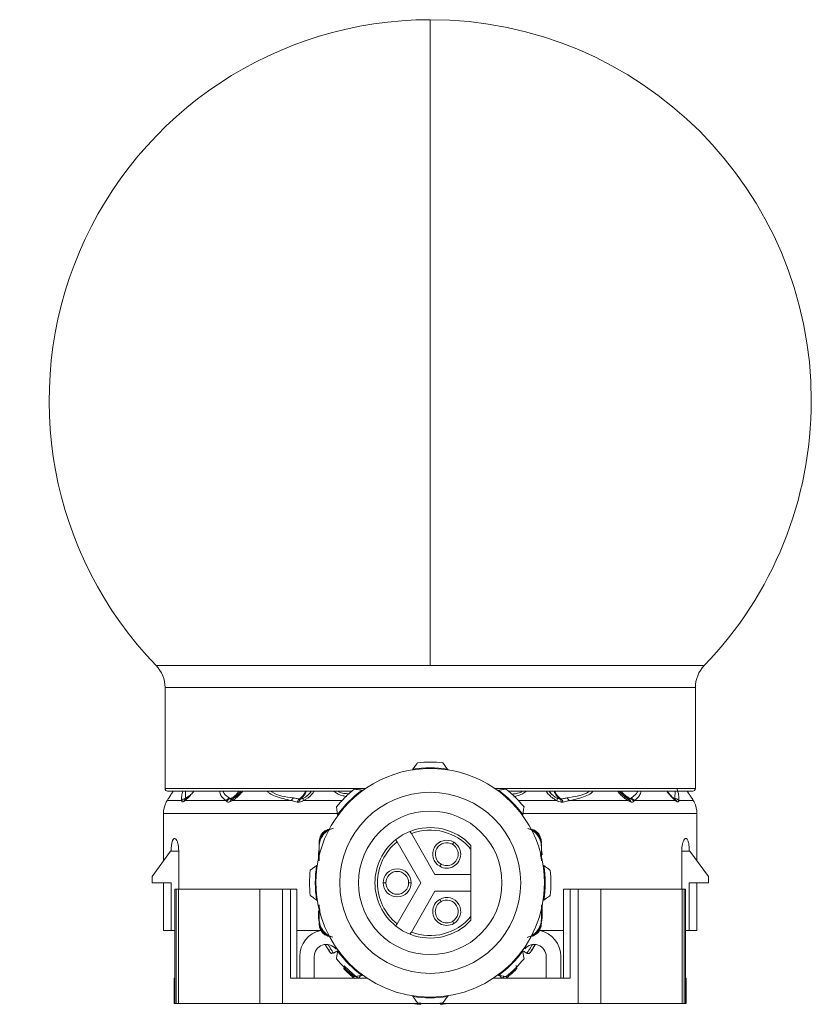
# Model space of a CAD drawing. Header units: millimetres. Extents: x -458 to 1924, y -69 to 431.
# Tile 37 of 49: x 795 to 858, y 153 to 230. Entities that reach past the tile are written whole.
import ezdxf

# ---------------------------------------------------------------- set-up
doc = ezdxf.new("R2010")
doc.units = ezdxf.units.MM

# ---------------------------------------------------------------- blocks, each defined once
blk = doc.blocks.new('Drawing View5')
at = {"color": 7, "linetype": 'Continuous', "lineweight": 18}
for p, q in [((-21.577, 50.843), (-21.577, 0)), ((-21.577, 0), (-43.154, 0)), ((0, 0), (-21.577, 0)), ((-0.702, -1.737), (-42.452, -1.737)), ((-42.452, -1.737), (-42.452, -9.687)), ((-0.702, -1.737), (-0.702, -9.687)), ((-22.935, -8.155), (-22.977, -8.213)), ((-20.177, -8.213), (-20.219, -8.155)), ((-26.676, -9.687), (-42.452, -9.687)), ((-42.252, -9.887), (-27.756, -9.887)), ((-40.847, -9.887), (-40.83, -10.449)), ((-26.873, -9.827), (-26.943, -9.816)), ((-0.702, -9.687), (-16.478, -9.687)), ((-16.211, -9.816), (-16.28, -9.827)), ((-15.398, -9.887), (-0.902, -9.887)), ((-2.302, -9.887), (-2.324, -10.449)), ((-42.361, -10.753), (-42.354, -10.741)), ((-42.353, -10.739), (-42.357, -10.746)), ((-41.139, -10.628), (-42.287, -10.628)), ((-37.657, -10.628), (-40.889, -10.628)), ((-40.799, -10.493), (-40.858, -10.531)), ((-40.83, -10.449), (-40.49, -10.241)), ((-40.692, -10.437), (-40.611, -10.375)), ((-32.514, -10.628), (-37.161, -10.628)), ((-37.104, -10.468), (-37.114, -10.464)), ((-37.06, -10.437), (-36.918, -10.348)), ((-28.528, -10.628), (-31.554, -10.628)), ((-14.625, -10.628), (-11.6, -10.628)), ((-10.64, -10.628), (-5.992, -10.628)), ((-6.093, -10.437), (-6.231, -10.351)), ((-6.04, -10.464), (-6.05, -10.468)), ((-5.497, -10.628), (-2.265, -10.628)), ((-2.295, -10.531), (-2.355, -10.493)), ((-2.348, -10.496), (-2.355, -10.493)), ((-2.316, -10.518), (-2.345, -10.494)), ((-42.577, -11.657), (-42.577, -15.367)), ((-28.936, -11.657), (-42.577, -11.657)), ((-28.864, -11.737), (-28.853, -11.806)), ((-14.3, -11.806), (-14.29, -11.737)), ((-0.577, -11.657), (-14.229, -11.657)), ((-0.577, -15.367), (-0.577, -11.657)), ((-30.327, -13.889), (-30.327, -13.963)), ((-24.189, -13.878), (-22.327, -17.103)), ((-21.202, -16.453), (-23.063, -13.228)), ((-19.727, -13.899), (-19.827, -14.072)), ((-12.827, -13.888), (-12.827, -13.962)), ((-42.023, -14.603), (-43.473, -16.603)), ((-41.973, -14.603), (-42.023, -14.603)), ((-41.376, -14.603), (-41.973, -14.603)), ((-41.376, -17.603), (-41.376, -14.603)), ((-30.327, -14.073), (-30.327, -14.147)), ((-30.327, -15.352), (-30.327, -14.147)), ((-30.327, -14.258), (-30.327, -15.382)), ((-18.377, -16.453), (-18.377, -14.461)), ((-12.827, -14.073), (-12.827, -14.147)), ((-12.827, -14.147), (-12.827, -14.258)), ((-12.827, -14.258), (-12.827, -15.381)), ((-12.827, -14.607), (-12.827, -14.532)), ((-1.778, -17.603), (-1.778, -14.603)), ((-1.778, -14.603), (-1.181, -14.603)), ((-1.131, -14.603), (-1.181, -14.603)), ((0.319, -16.603), (-1.131, -14.603)), ((-30.377, -14.853), (-30.377, -15.216)), ((-30.327, -14.853), (-30.377, -14.853)), ((-12.827, -14.853), (-12.777, -14.853)), ((-12.777, -14.888), (-12.777, -14.853)), ((-30.467, -15.703), (-30.524, -15.745)), ((-20.827, -15.804), (-20.727, -15.631)), ((-12.629, -15.745), (-12.686, -15.703)), ((-43.473, -17.103), (-43.473, -16.603)), ((-18.377, -16.453), (-21.202, -16.453)), ((-18.377, -16.453), (-18.377, -17.753)), ((0.319, -17.103), (0.319, -16.603)), ((-41.973, -17.103), (-43.473, -17.103)), ((-42.577, -17.103), (-42.577, -20.853)), ((-41.973, -17.103), (-41.973, -20.853)), ((-41.677, -17.603), (-41.677, -24.603)), ((-41.677, -17.603), (-41.571, -17.603)), ((-41.571, -17.603), (-41.571, -26.603)), ((-41.571, -17.603), (-41.403, -17.603)), ((-41.403, -17.603), (-41.403, -26.603)), ((-41.403, -17.603), (-34.994, -17.603)), ((-34.994, -17.603), (-34.994, -26.603)), ((-34.994, -17.603), (-33.211, -17.603)), ((-33.211, -17.603), (-33.211, -26.603)), ((-33.211, -17.603), (-32.581, -17.603)), ((-32.581, -17.603), (-32.581, -24.603)), ((-32.076, -17.603), (-32.076, -24.603)), ((-25.277, -17.103), (-25.077, -17.103)), ((-22.327, -17.103), (-24.189, -20.328)), ((-23.077, -17.103), (-23.277, -17.103)), ((-23.063, -20.978), (-21.202, -17.753)), ((-21.202, -17.753), (-18.377, -17.753)), ((-18.377, -19.745), (-18.377, -17.753)), ((-11.078, -17.603), (-11.078, -24.603)), ((-10.572, -17.603), (-10.572, -24.603)), ((-9.942, -17.603), (-10.572, -17.603)), ((-9.942, -17.603), (-9.942, -26.603)), ((-8.159, -17.603), (-9.942, -17.603)), ((-8.159, -17.603), (-8.159, -26.603)), ((-1.751, -17.603), (-8.159, -17.603)), ((-1.751, -17.603), (-1.751, -26.603)), ((-1.583, -17.603), (-1.751, -17.603)), ((-1.583, -17.603), (-1.583, -26.603)), ((-1.476, -17.603), (-1.583, -17.603)), ((-1.476, -17.603), (-1.476, -24.603)), ((0.319, -17.103), (-1.181, -17.103)), ((-1.181, -17.103), (-1.181, -20.853)), ((-0.577, -20.853), (-0.577, -17.103)), ((-30.524, -18.461), (-30.467, -18.503)), ((-20.827, -18.402), (-20.727, -18.575)), ((-12.686, -18.503), (-12.629, -18.461)), ((-30.377, -19.318), (-30.377, -19.853)), ((-30.327, -19.948), (-30.327, -18.825)), ((-12.827, -19.948), (-12.827, -18.824)), ((-12.827, -18.854), (-12.827, -20.059)), ((-12.777, -19.853), (-12.777, -18.955)), ((-30.327, -19.853), (-30.377, -19.853)), ((-30.327, -20.059), (-30.327, -19.948)), ((-30.327, -20.133), (-30.327, -20.059)), ((-19.727, -20.307), (-19.827, -20.134)), ((-12.827, -19.853), (-12.777, -19.853)), ((-12.827, -20.133), (-12.827, -20.059)), ((-42.577, -20.853), (-41.973, -20.853)), ((-41.677, -20.853), (-41.973, -20.853)), ((-32.077, -20.853), (-30.164, -20.853)), ((-30.327, -20.318), (-30.327, -20.244)), ((-12.951, -20.853), (-11.077, -20.853)), ((-12.827, -20.317), (-12.827, -20.243)), ((-1.476, -20.853), (-1.181, -20.853)), ((-1.181, -20.853), (-0.577, -20.853)), ((-28.923, -22.303), (-29.018, -22.303)), ((-28.853, -22.4), (-28.864, -22.469)), ((-14.29, -22.469), (-14.3, -22.4)), ((-31.855, -24.603), (-31.855, -22.903)), ((-30.705, -22.903), (-30.705, -24.603)), ((-28.918, -22.481), (-29.186, -22.646)), ((-13.968, -22.646), (-14.236, -22.481)), ((-12.449, -22.903), (-12.449, -24.603)), ((-11.299, -24.603), (-11.299, -22.903)), ((-41.734, -24.603), (-41.734, -26.603)), ((-41.734, -24.603), (-41.677, -24.603)), ((-41.677, -24.603), (-41.677, -26.603)), ((-32.568, -24.603), (-32.581, -24.603)), ((-26.552, -24.603), (-32.568, -24.603)), ((-27.288, -24.601), (-27.27, -24.583)), ((-27.036, -24.405), (-27.211, -24.603)), ((-26.943, -24.39), (-26.873, -24.379)), ((-10.586, -24.603), (-16.602, -24.603)), ((-16.28, -24.379), (-16.211, -24.39)), ((-15.941, -24.603), (-16.116, -24.405)), ((-10.586, -24.603), (-10.572, -24.603)), ((-1.476, -24.603), (-1.476, -26.603)), ((-1.42, -24.603), (-1.476, -24.603)), ((-1.42, -24.603), (-1.42, -26.603)), ((-22.977, -25.993), (-22.935, -26.05)), ((-20.219, -26.05), (-20.177, -25.993)), ((-41.734, -26.603), (-41.677, -26.603)), ((-41.677, -26.603), (-41.571, -26.603)), ((-41.571, -26.603), (-41.403, -26.603)), ((-41.403, -26.603), (-34.994, -26.603)), ((-34.994, -26.603), (-33.211, -26.603)), ((-9.942, -26.603), (-33.211, -26.603)), ((-8.159, -26.603), (-9.942, -26.603)), ((-1.751, -26.603), (-8.159, -26.603)), ((-1.583, -26.603), (-1.751, -26.603)), ((-1.476, -26.603), (-1.583, -26.603)), ((-1.42, -26.603), (-1.476, -26.603))]:
    blk.add_line(p, q, dxfattribs=at)
at = {"color": 7, "linetype": 'Continuous', "lineweight": 18, "flags": 128}
for points in [[(-2.015, -10.628), (-1.763, -10.628), (-1.541, -10.628), (-1.35, -10.628), (-1.19, -10.628), (-1.061, -10.628), (-0.965, -10.628), (-0.9, -10.628), (-0.867, -10.628)], [(-30.327, -14.469), (-30.348, -14.56), (-30.377, -14.853)], [(-12.777, -14.853), (-12.806, -14.56), (-12.827, -14.469)], [(-30.377, -19.853), (-30.358, -20.048), (-30.327, -20.165)], [(-12.83, -20.174), (-12.796, -20.048), (-12.777, -19.853)]]:
    blk.add_lwpolyline(points, dxfattribs=at)
at = {"color": 7, "linetype": 'Continuous', "lineweight": 18}
blk.add_circle((-21.577, -17.103), 7.125, dxfattribs=at)
for centre, radius, start, end in [((-21.577, 20.843), 30, 90, 224.00899), ((-21.577, 20.843), 30, 0, 90), ((-21.577, 20.843), 30, 315.99101, 0), ((-44.952, -1.737), 2.5, 0, 44.00899), ((1.798, -1.737), 2.5, 135.99101, 180), ((-21.577, -17.103), 9.5, 84.00163, 95.99837), ((-21.577, -17.103), 9, 359.99908, 179.99908), ((-21.577, -17.103), 9.05, 81.36771, 98.63229), ((-42.252, -9.687), 0.2, 180, 270), ((-21.577, -17.103), 9.5, 129.00163, 140.99837), ((-21.577, -17.103), 9.05, 126.36771, 143.63229), ((-21.577, -17.103), 9.05, 36.36771, 53.63229), ((-21.577, -17.103), 9.5, 39.00163, 50.99837), ((-0.902, -9.687), 0.2, 270, 0), ((-40.577, -11.657), 2, 153.11761, 180), ((-40.637, -10.828), 0.371, 109.38522, 160.19937), ((-40.616, -10.713), 0.286, 105.29566, 162.67748), ((-37.213, -10.972), 0.562, 106.37554, 142.19984), ((-37.15, -11.011), 0.56, 106.67749, 144.53805), ((-37.025, -10.777), 0.33, 119.6068, 170.72319), ((-36.959, -10.613), 0.203, 119.953, 184.25415), ((-32.083, -10.824), 0.473, 121.54197, 155.56867), ((-31.592, -10.898), 0.476, 123.31202, 160.83896), ((-31.503, -10.779), 0.392, 135.19565, 175.41118), ((-31.282, -10.521), 0.292, 163.27712, 201.42783), ((-11.871, -10.521), 0.292, 338.57215, 16.72285), ((-11.651, -10.779), 0.392, 4.58883, 44.80432), ((-11.562, -10.898), 0.476, 19.16135, 56.68761), ((-11.071, -10.824), 0.473, 24.43133, 58.45803), ((-6.195, -10.613), 0.203, 355.74596, 60.04702), ((-6.129, -10.777), 0.33, 9.27678, 60.39319), ((-6.003, -11.011), 0.56, 35.46205, 73.32259), ((-5.941, -10.972), 0.562, 37.80016, 73.62446), ((-2.548, -10.719), 0.298, 17.89121, 49.37112), ((-2.519, -10.83), 0.374, 19.90082, 61.93065), ((-2.577, -11.657), 2, 0, 26.88983), ((-21.577, -17.103), 5.65, 0, 180), ((-21.577, -17.103), 4.35, 111.40638, 128.59362), ((-21.577, -17.103), 4.35, 42.63934, 111.40638), ((-21.577, -17.103), 4.15, 39.54864, 110.98886), ((-21.577, -17.103), 4.35, 128.59362, 231.40638), ((-21.577, -17.103), 4.15, 129.01114, 230.98886), ((-20.277, -14.851), 1.1, 60, 240), ((-20.277, -14.851), 0.9, 60, 240), ((-20.277, -14.851), 1.1, 240, 60), ((-20.277, -14.851), 0.9, 240, 60), ((-21.577, -17.103), 9.5, 174.00163, 185.99837), ((-21.577, -17.103), 9.05, 171.36771, 188.63229), ((-24.177, -17.103), 1.1, 0, 180), ((-24.177, -17.103), 0.9, 0, 180), ((-21.577, -17.103), 9.05, 351.36771, 8.63229), ((-21.577, -17.103), 9.5, 354.00163, 5.99837), ((-21.577, -17.103), 9, 179.99908, 359.99908), ((-21.577, -17.103), 5.65, 180, 0), ((-24.177, -17.103), 1.1, 180, 0), ((-24.177, -17.103), 0.9, 180, 0), ((-20.277, -19.355), 1.1, 120, 300), ((-20.277, -19.355), 0.9, 120, 300), ((-20.277, -19.355), 1.1, 300, 120), ((-20.277, -19.355), 0.9, 300, 120), ((-21.577, -17.103), 4.35, 248.59362, 317.36066), ((-21.577, -17.103), 4.15, 249.01114, 320.45136), ((-29.755, -22.903), 2.1, 102.52791, 180), ((-21.577, -17.103), 4.35, 231.40638, 248.59362), ((-13.399, -22.903), 2.1, 0, 77.47209), ((-29.755, -22.903), 0.95, 39.16671, 180), ((-21.577, -17.103), 9.05, 216.36771, 233.63229), ((-21.577, -17.103), 9.05, 306.36771, 323.63229), ((-13.399, -22.903), 0.95, 0, 140.83329), ((-21.577, -17.103), 9.5, 219.00163, 230.99837), ((-21.577, -17.103), 9.5, 309.00163, 320.99837), ((-21.577, -17.103), 9.05, 261.36771, 278.63229), ((-21.577, -17.103), 9.5, 264.00163, 275.99837)]:
    blk.add_arc(centre, radius, start, end, dxfattribs=at)
for points, knots in [([(-22.935, -8.155), (-22.868, -8.063), (-22.745, -7.895), (-22.624, -7.73), (-22.57, -7.655)], [0, 0, 0, 0, 0.550612, 1, 1, 1, 1]), ([(-20.584, -7.655), (-20.515, -7.749), (-20.394, -7.915), (-20.271, -8.083), (-20.219, -8.155)], [0, 0, 0, 0, 0.569214, 1, 1, 1, 1]), ([(-42.287, -10.628), (-42.249, -10.569), (-42.168, -10.444), (-42, -10.183), (-41.872, -9.979), (-41.814, -9.887)], [0, 0, 0, 0, 0.327806, 0.696077, 1, 1, 1, 1]), ([(-41.053, -9.887), (-41.087, -10.013), (-41.164, -10.307), (-41.148, -10.511), (-41.139, -10.628)], [0, 0, 0, 0, 0.428836, 1, 1, 1, 1]), ([(-40.889, -10.628), (-40.817, -10.569), (-40.664, -10.444), (-40.423, -10.184), (-40.268, -9.979), (-40.198, -9.886)], [0, 0, 0, 0, 0.326901, 0.694117, 1, 1, 1, 1]), ([(-38.178, -9.887), (-38.142, -10.003), (-38.045, -10.317), (-37.807, -10.508), (-37.657, -10.628)], [0, 0, 0, 0, 0.371826, 1, 1, 1, 1]), ([(-37.912, -9.887), (-37.879, -9.946), (-37.752, -10.179), (-37.534, -10.325), (-37.372, -10.433)], [0, 0, 0, 0, 0.25535, 1, 1, 1, 1]), ([(-37.311, -10.474), (-37.236, -10.435), (-37.053, -10.339), (-36.821, -10.139), (-36.683, -9.959), (-36.628, -9.887)], [0, 0, 0, 0, 0.292039, 0.713628, 1, 1, 1, 1]), ([(-37.188, -10.49), (-37.116, -10.453), (-36.94, -10.36), (-36.71, -10.149), (-36.554, -9.979), (-36.502, -9.89), (-36.5, -9.887)], [0, 0, 0, 0, 0.28583, 0.698372, 0.989823, 1, 1, 1, 1]), ([(-37.161, -10.628), (-37.064, -10.569), (-36.858, -10.444), (-36.572, -10.184), (-36.411, -9.98), (-36.337, -9.887)], [0, 0, 0, 0, 0.32691, 0.694118, 1, 1, 1, 1]), ([(-36.464, -9.887), (-36.542, -9.984), (-36.678, -10.152), (-36.908, -10.35), (-37.051, -10.438), (-37.122, -10.482)], [0, 0, 0, 0, 0.406997, 0.706603, 1, 1, 1, 1]), ([(-34.405, -9.887), (-34.349, -9.944), (-34.181, -10.116), (-33.575, -10.388), (-32.952, -10.529), (-32.514, -10.628)], [0, 0, 0, 0, 0.128653, 0.385736, 1, 1, 1, 1]), ([(-34.093, -9.887), (-34.074, -9.903), (-33.651, -10.263), (-32.975, -10.343), (-32.33, -10.42)], [0, 0, 0, 0, 0.044443, 1, 1, 1, 1]), ([(-31.853, -10.501), (-31.734, -10.4), (-31.559, -10.253), (-31.436, -9.975), (-31.397, -9.887)], [0, 0, 0, 0, 0.681942, 1, 1, 1, 1]), ([(-31.781, -10.503), (-31.728, -10.459), (-31.604, -10.355), (-31.446, -10.149), (-31.362, -9.957), (-31.332, -9.887)], [0, 0, 0, 0, 0.31705, 0.750332, 1, 1, 1, 1]), ([(-31.554, -10.628), (-31.303, -10.485), (-30.958, -10.289), (-30.775, -9.972), (-30.725, -9.887)], [0, 0, 0, 0, 0.73013, 1, 1, 1, 1]), ([(-31.271, -10.227), (-31.219, -10.194), (-31.089, -10.112), (-31.005, -9.972), (-30.954, -9.887)], [0, 0, 0, 0, 0.398205, 1, 1, 1, 1]), ([(-31.181, -10.174), (-31.174, -10.168), (-31.074, -10.087), (-31.004, -9.983), (-30.938, -9.887)], [0, 0, 0, 0, 0.073258, 1, 1, 1, 1]), ([(-28.153, -10.318), (-28.252, -10.296), (-28.613, -10.215), (-28.975, -10.081), (-29.147, -9.897), (-29.156, -9.887)], [0, 0, 0, 0, 0.262013, 0.958576, 1, 1, 1, 1]), ([(-27.934, -10.099), (-28.238, -10.081), (-28.584, -10.06), (-28.835, -9.906), (-28.866, -9.887)], [0, 0, 0, 0, 0.87742, 1, 1, 1, 1]), ([(-27.556, -9.72), (-27.44, -9.738), (-27.237, -9.77), (-27.032, -9.802), (-26.943, -9.816)], [0, 0, 0, 0, 0.5692143, 1, 1, 1, 1]), ([(-16.211, -9.816), (-16.098, -9.798), (-15.892, -9.766), (-15.689, -9.734), (-15.598, -9.72)], [0, 0, 0, 0, 0.550612, 1, 1, 1, 1]), ([(-14.291, -9.887), (-14.382, -9.934), (-14.647, -10.069), (-14.979, -10.101), (-15.196, -10.122)], [0, 0, 0, 0, 0.346018, 1, 1, 1, 1]), ([(-13.991, -9.887), (-14.094, -9.959), (-14.361, -10.145), (-14.719, -10.269), (-14.964, -10.32), (-14.993, -10.326)], [0, 0, 0, 0, 0.359019, 0.925798, 1, 1, 1, 1]), ([(-11.6, -10.628), (-11.704, -10.573), (-11.928, -10.455), (-12.227, -10.198), (-12.385, -9.989), (-12.462, -9.887)], [0, 0, 0, 0, 0.306278, 0.66202, 1, 1, 1, 1]), ([(-11.976, -10.171), (-11.982, -10.166), (-12.081, -10.086), (-12.15, -9.983), (-12.216, -9.887)], [0, 0, 0, 0, 0.0600604, 1, 1, 1, 1]), ([(-12.199, -9.887), (-12.149, -9.971), (-12.065, -10.112), (-11.935, -10.193), (-11.883, -10.226)], [0, 0, 0, 0, 0.596836, 1, 1, 1, 1]), ([(-11.826, -9.887), (-11.812, -9.921), (-11.759, -10.052), (-11.61, -10.286), (-11.464, -10.42), (-11.373, -10.503)], [0, 0, 0, 0, 0.115872, 0.449722, 1, 1, 1, 1]), ([(-11.763, -9.887), (-11.75, -9.92), (-11.698, -10.05), (-11.548, -10.283), (-11.396, -10.417), (-11.301, -10.501)], [0, 0, 0, 0, 0.113271, 0.448095, 1, 1, 1, 1]), ([(-9.048, -9.887), (-9.069, -9.901), (-9.528, -10.227), (-10.191, -10.326), (-10.824, -10.42)], [0, 0, 0, 0, 0.044719, 1, 1, 1, 1]), ([(-8.773, -9.887), (-8.787, -9.915), (-8.875, -10.092), (-9.265, -10.234), (-9.852, -10.466), (-10.351, -10.568), (-10.64, -10.628)], [0, 0, 0, 0, 0.048891, 0.310078, 0.599133, 1, 1, 1, 1]), ([(-5.992, -10.628), (-6.083, -10.574), (-6.278, -10.457), (-6.565, -10.2), (-6.736, -9.991), (-6.82, -9.887)], [0, 0, 0, 0, 0.3037642, 0.6547645, 1, 1, 1, 1]), ([(-6.032, -10.481), (-6.103, -10.438), (-6.246, -10.349), (-6.476, -10.152), (-6.612, -9.984), (-6.69, -9.887)], [0, 0, 0, 0, 0.2932502, 0.5928418, 1, 1, 1, 1]), ([(-6.646, -9.887), (-6.631, -9.913), (-6.556, -10.037), (-6.333, -10.269), (-6.108, -10.405), (-5.966, -10.49)], [0, 0, 0, 0, 0.0905255, 0.4283247, 1, 1, 1, 1]), ([(-6.52, -9.887), (-6.508, -9.907), (-6.438, -10.023), (-6.22, -10.248), (-5.989, -10.387), (-5.843, -10.474)], [0, 0, 0, 0, 0.071997, 0.416313, 1, 1, 1, 1]), ([(-5.242, -9.887), (-5.274, -9.946), (-5.402, -10.179), (-5.62, -10.325), (-5.782, -10.433)], [0, 0, 0, 0, 0.255256, 1, 1, 1, 1]), ([(-4.975, -9.887), (-5.012, -10.003), (-5.109, -10.317), (-5.347, -10.508), (-5.497, -10.628)], [0, 0, 0, 0, 0.37174, 1, 1, 1, 1]), ([(-2.265, -10.628), (-2.37, -10.54), (-2.584, -10.361), (-2.809, -10.074), (-2.924, -9.927)], [0, 0, 0, 0, 0.488884, 1, 1, 1, 1]), ([(-2.336, -10.509), (-2.392, -10.463), (-2.505, -10.371), (-2.708, -10.164), (-2.842, -9.988), (-2.919, -9.887)], [0, 0, 0, 0, 0.295082, 0.593464, 1, 1, 1, 1]), ([(-2.176, -9.647), (-2.155, -9.7), (-2.052, -9.959), (-2.002, -10.283), (-2.011, -10.518), (-2.015, -10.628)], [0, 0, 0, 0, 0.1189249, 0.5863086, 1, 1, 1, 1]), ([(-1.34, -9.887), (-1.323, -9.914), (-1.25, -10.032), (-1.119, -10.236), (-0.968, -10.471), (-0.897, -10.58), (-0.867, -10.628)], [0, 0, 0, 0, 0.0875512, 0.3746179, 0.7284589, 1, 1, 1, 1]), ([(-42.354, -10.741), (-42.354, -10.74), (-42.351, -10.735), (-42.332, -10.7), (-42.303, -10.654), (-42.287, -10.628)], [0, 0, 0, 0, 0.096514, 0.484946, 1, 1, 1, 1]), ([(-40.83, -10.449), (-40.898, -10.469), (-41.019, -10.504), (-41.102, -10.59), (-41.139, -10.628)], [0, 0, 0, 0, 0.559282, 1, 1, 1, 1]), ([(-41.139, -10.628), (-41.138, -10.655), (-41.137, -10.708), (-41.102, -10.742), (-41.052, -10.741), (-41.008, -10.716), (-40.986, -10.703)], [0, 0, 0, 0, 0.273593, 0.542673, 0.764584, 1, 1, 1, 1]), ([(-40.986, -10.703), (-40.969, -10.691), (-40.938, -10.669), (-40.904, -10.64), (-40.889, -10.628)], [0, 0, 0, 0, 0.55931, 1, 1, 1, 1]), ([(-40.83, -10.449), (-40.833, -10.46), (-40.838, -10.481), (-40.825, -10.496), (-40.8, -10.497), (-40.774, -10.485), (-40.76, -10.479)], [0, 0, 0, 0, 0.255568, 0.50322, 0.749583, 1, 1, 1, 1]), ([(-40.76, -10.479), (-40.748, -10.472), (-40.726, -10.46), (-40.702, -10.444), (-40.692, -10.437)], [0, 0, 0, 0, 0.555849, 1, 1, 1, 1]), ([(-37.657, -10.628), (-37.648, -10.639), (-37.632, -10.658), (-37.614, -10.678), (-37.607, -10.686)], [0, 0, 0, 0, 0.558376, 1, 1, 1, 1]), ([(-37.607, -10.686), (-37.575, -10.71), (-37.526, -10.746), (-37.431, -10.748), (-37.377, -10.732), (-37.35, -10.724)], [0, 0, 0, 0, 0.4830665, 0.7400479, 1, 1, 1, 1]), ([(-37.372, -10.433), (-37.361, -10.441), (-37.341, -10.455), (-37.32, -10.468), (-37.311, -10.474)], [0, 0, 0, 0, 0.557314, 1, 1, 1, 1]), ([(-37.35, -10.724), (-37.316, -10.71), (-37.254, -10.685), (-37.19, -10.645), (-37.161, -10.628)], [0, 0, 0, 0, 0.554606, 1, 1, 1, 1]), ([(-37.311, -10.474), (-37.305, -10.48), (-37.293, -10.492), (-37.264, -10.5), (-37.229, -10.501), (-37.201, -10.494), (-37.188, -10.49)], [0, 0, 0, 0, 0.252688, 0.501352, 0.749494, 1, 1, 1, 1]), ([(-37.188, -10.49), (-37.165, -10.483), (-37.123, -10.469), (-37.08, -10.447), (-37.06, -10.437)], [0, 0, 0, 0, 0.549544, 1, 1, 1, 1]), ([(-32.514, -10.628), (-32.428, -10.65), (-32.273, -10.69), (-32.112, -10.726), (-32.041, -10.742)], [0, 0, 0, 0, 0.555292, 1, 1, 1, 1]), ([(-32.33, -10.42), (-32.243, -10.436), (-32.086, -10.464), (-31.925, -10.489), (-31.853, -10.501)], [0, 0, 0, 0, 0.554562, 1, 1, 1, 1]), ([(-32.041, -10.742), (-32.014, -10.746), (-31.967, -10.754), (-31.916, -10.75), (-31.893, -10.748)], [0, 0, 0, 0, 0.560194, 1, 1, 1, 1]), ([(-31.893, -10.748), (-31.829, -10.735), (-31.714, -10.712), (-31.603, -10.654), (-31.554, -10.628)], [0, 0, 0, 0, 0.5601162, 1, 1, 1, 1]), ([(-31.853, -10.501), (-31.84, -10.503), (-31.817, -10.506), (-31.792, -10.504), (-31.781, -10.503)], [0, 0, 0, 0, 0.560007, 1, 1, 1, 1]), ([(-31.781, -10.503), (-31.74, -10.496), (-31.667, -10.483), (-31.594, -10.452), (-31.562, -10.437)], [0, 0, 0, 0, 0.5524725, 1, 1, 1, 1]), ([(-31.562, -10.437), (-31.491, -10.399), (-31.353, -10.326), (-31.237, -10.223), (-31.181, -10.174)], [0, 0, 0, 0, 0.518071, 1, 1, 1, 1]), ([(-11.592, -10.437), (-11.663, -10.399), (-11.802, -10.325), (-11.919, -10.221), (-11.976, -10.171)], [0, 0, 0, 0, 0.512153, 1, 1, 1, 1]), ([(-11.26, -10.748), (-11.327, -10.734), (-11.442, -10.711), (-11.553, -10.653), (-11.6, -10.628)], [0, 0, 0, 0, 0.5787259, 1, 1, 1, 1]), ([(-11.373, -10.503), (-11.415, -10.496), (-11.488, -10.483), (-11.561, -10.451), (-11.592, -10.437)], [0, 0, 0, 0, 0.571169, 1, 1, 1, 1]), ([(-11.301, -10.501), (-11.314, -10.503), (-11.337, -10.506), (-11.362, -10.504), (-11.373, -10.503)], [0, 0, 0, 0, 0.560007, 1, 1, 1, 1]), ([(-10.824, -10.42), (-10.911, -10.436), (-11.068, -10.464), (-11.229, -10.489), (-11.301, -10.501)], [0, 0, 0, 0, 0.554562, 1, 1, 1, 1]), ([(-11.113, -10.742), (-11.14, -10.746), (-11.187, -10.754), (-11.238, -10.75), (-11.26, -10.748)], [0, 0, 0, 0, 0.560194, 1, 1, 1, 1]), ([(-10.64, -10.628), (-10.726, -10.65), (-10.881, -10.69), (-11.042, -10.726), (-11.113, -10.742)], [0, 0, 0, 0, 0.555292, 1, 1, 1, 1]), ([(-5.966, -10.49), (-5.99, -10.482), (-6.032, -10.468), (-6.075, -10.447), (-6.093, -10.437)], [0, 0, 0, 0, 0.574767, 1, 1, 1, 1]), ([(-5.803, -10.724), (-5.839, -10.709), (-5.901, -10.684), (-5.966, -10.645), (-5.992, -10.628)], [0, 0, 0, 0, 0.579744, 1, 1, 1, 1]), ([(-5.843, -10.474), (-5.858, -10.486), (-5.887, -10.508), (-5.941, -10.496), (-5.966, -10.49)], [0, 0, 0, 0, 0.541687, 1, 1, 1, 1]), ([(-5.782, -10.433), (-5.793, -10.441), (-5.813, -10.455), (-5.834, -10.468), (-5.843, -10.474)], [0, 0, 0, 0, 0.557314, 1, 1, 1, 1]), ([(-5.547, -10.686), (-5.579, -10.71), (-5.628, -10.746), (-5.723, -10.748), (-5.776, -10.732), (-5.803, -10.724)], [0, 0, 0, 0, 0.482193, 0.740263, 1, 1, 1, 1]), ([(-5.497, -10.628), (-5.506, -10.639), (-5.522, -10.658), (-5.539, -10.678), (-5.547, -10.686)], [0, 0, 0, 0, 0.558376, 1, 1, 1, 1]), ([(-2.324, -10.449), (-2.321, -10.46), (-2.316, -10.48), (-2.326, -10.496), (-2.342, -10.494), (-2.348, -10.494)], [0, 0, 0, 0, 0.381512, 0.751212, 1, 1, 1, 1]), ([(-2.015, -10.628), (-2.063, -10.581), (-2.149, -10.496), (-2.27, -10.463), (-2.324, -10.449)], [0, 0, 0, 0, 0.559299, 1, 1, 1, 1]), ([(-2.168, -10.703), (-2.185, -10.691), (-2.216, -10.669), (-2.25, -10.64), (-2.265, -10.628)], [0, 0, 0, 0, 0.55931, 1, 1, 1, 1]), ([(-2.015, -10.628), (-2.016, -10.655), (-2.016, -10.708), (-2.052, -10.742), (-2.103, -10.741), (-2.146, -10.716), (-2.168, -10.703)], [0, 0, 0, 0, 0.273675, 0.544486, 0.766897, 1, 1, 1, 1]), ([(-0.867, -10.628), (-0.844, -10.665), (-0.804, -10.731), (-0.789, -10.76), (-0.799, -10.742), (-0.825, -10.695), (-0.853, -10.649), (-0.867, -10.628)], [0, 0, 0, 0, 0.269902, 0.490211, 0.672926, 0.851395, 1, 1, 1, 1]), ([(-28.864, -11.737), (-28.882, -11.624), (-28.914, -11.418), (-28.945, -11.215), (-28.96, -11.124)], [0, 0, 0, 0, 0.550612, 1, 1, 1, 1]), ([(-14.194, -11.124), (-14.212, -11.24), (-14.244, -11.443), (-14.276, -11.648), (-14.29, -11.737)], [0, 0, 0, 0, 0.5692143, 1, 1, 1, 1]), ([(-29.256, -12.824), (-29.383, -12.859), (-29.667, -12.937), (-30.019, -13.242), (-30.277, -13.663), (-30.31, -13.986), (-30.327, -14.147)], [0, 0, 0, 0, 0.214486, 0.476146, 0.737645, 1, 1, 1, 1]), ([(-29.326, -12.848), (-29.432, -12.872), (-29.686, -12.929), (-30.014, -13.201), (-30.275, -13.598), (-30.31, -13.913), (-30.327, -14.073)], [0, 0, 0, 0, 0.18745, 0.452675, 0.72094, 1, 1, 1, 1]), ([(-30.327, -13.889), (-30.311, -13.749), (-30.279, -13.476), (-30.039, -13.135), (-29.762, -12.94), (-29.573, -12.888), (-29.512, -12.871)], [0, 0, 0, 0, 0.295904, 0.581829, 0.863182, 1, 1, 1, 1]), ([(-29.436, -12.872), (-29.501, -12.881), (-29.713, -12.91), (-30.009, -13.145), (-30.282, -13.511), (-30.312, -13.812), (-30.327, -13.963)], [0, 0, 0, 0, 0.126246, 0.417408, 0.708389, 1, 1, 1, 1]), ([(-29.196, -12.799), (-29.354, -12.854), (-29.664, -12.963), (-29.888, -13.201), (-29.999, -13.319)], [0, 0, 0, 0, 0.5095325, 1, 1, 1, 1]), ([(-23.063, -13.228), (-23.077, -13.205), (-23.103, -13.159), (-23.137, -13.101), (-23.155, -13.069), (-23.164, -13.055), (-23.164, -13.054), (-23.165, -13.053)], [0, 0, 0, 0, 0.251838, 0.502401, 0.751547, 0.874966, 1, 1, 1, 1]), ([(-12.827, -14.147), (-12.844, -13.985), (-12.877, -13.662), (-13.135, -13.242), (-13.487, -12.937), (-13.771, -12.859), (-13.899, -12.824)], [0, 0, 0, 0, 0.262361, 0.523865, 0.78552, 1, 1, 1, 1]), ([(-12.827, -14.073), (-12.844, -13.912), (-12.879, -13.598), (-13.14, -13.2), (-13.468, -12.928), (-13.723, -12.872), (-13.828, -12.848)], [0, 0, 0, 0, 0.279052, 0.547337, 0.812542, 1, 1, 1, 1]), ([(-13.16, -13.312), (-13.268, -13.194), (-13.436, -13.008), (-13.668, -12.921), (-13.751, -12.89)], [0, 0, 0, 0, 0.6416003, 1, 1, 1, 1]), ([(-12.827, -13.962), (-12.842, -13.812), (-12.872, -13.511), (-13.145, -13.145), (-13.441, -12.909), (-13.653, -12.881), (-13.718, -12.872)], [0, 0, 0, 0, 0.291464, 0.58257, 0.873608, 1, 1, 1, 1]), ([(-13.642, -12.871), (-13.581, -12.888), (-13.392, -12.939), (-13.113, -13.134), (-12.923, -13.417), (-12.839, -13.679), (-12.831, -13.818), (-12.827, -13.888)], [0, 0, 0, 0, 0.136543, 0.417549, 0.703003, 0.8502, 1, 1, 1, 1]), ([(-41.376, -14.603), (-41.38, -14.495), (-41.387, -14.279), (-41.442, -13.991), (-41.522, -13.763), (-41.621, -13.619), (-41.726, -13.585), (-41.824, -13.675), (-41.902, -13.878), (-41.953, -14.164), (-41.972, -14.421), (-41.973, -14.568), (-41.973, -14.603)], [0, 0, 0, 0, 0.100795, 0.201493, 0.304873, 0.413747, 0.527057, 0.641563, 0.753853, 0.862272, 0.967136, 1, 1, 1, 1]), ([(-29.999, -13.319), (-30.092, -13.458), (-30.281, -13.743), (-30.312, -14.084), (-30.327, -14.258)], [0, 0, 0, 0, 0.489594, 1, 1, 1, 1]), ([(-24.29, -13.703), (-24.289, -13.706), (-24.286, -13.711), (-24.263, -13.751), (-24.229, -13.809), (-24.203, -13.855), (-24.189, -13.878)], [0, 0, 0, 0, 0.247492, 0.496957, 0.74784, 1, 1, 1, 1]), ([(-12.827, -14.258), (-12.843, -14.082), (-12.873, -13.739), (-13.066, -13.453), (-13.16, -13.312)], [0, 0, 0, 0, 0.510429, 1, 1, 1, 1]), ([(-1.778, -14.603), (-1.776, -14.526), (-1.772, -14.342), (-1.731, -14.07), (-1.658, -13.823), (-1.564, -13.651), (-1.459, -13.583), (-1.357, -13.635), (-1.272, -13.807), (-1.213, -14.072), (-1.185, -14.354), (-1.182, -14.535), (-1.181, -14.603)], [0, 0, 0, 0, 0.072436, 0.171678, 0.273655, 0.380851, 0.493082, 0.607601, 0.720798, 0.830386, 0.936169, 1, 1, 1, 1]), ([(-18.377, -14.156), (-18.377, -14.157), (-18.377, -14.16), (-18.377, -14.177), (-18.377, -14.205), (-18.377, -14.256), (-18.377, -14.343), (-18.377, -14.419), (-18.377, -14.461)], [0, 0, 0, 0, 0.096274, 0.197847, 0.306871, 0.427336, 0.692583, 1, 1, 1, 1]), ([(-12.897, -14.881), (-12.894, -14.895), (-12.887, -14.926), (-12.879, -14.966), (-12.864, -15.039), (-12.846, -15.142), (-12.839, -15.201), (-12.835, -15.24)], [0, 0, 0, 0, 0.045251, 0.104528, 0.182118, 0.461084, 1, 1, 1, 1]), ([(-31.025, -16.11), (-30.93, -16.041), (-30.765, -15.92), (-30.597, -15.797), (-30.524, -15.745)], [0, 0, 0, 0, 0.569214, 1, 1, 1, 1]), ([(-12.629, -15.745), (-12.537, -15.812), (-12.369, -15.935), (-12.203, -16.056), (-12.129, -16.11)], [0, 0, 0, 0, 0.550612, 1, 1, 1, 1]), ([(-32.581, -17.603), (-32.508, -17.603), (-32.362, -17.603), (-32.197, -17.603), (-32.098, -17.603), (-32.083, -17.603), (-32.076, -17.603)], [0, 0, 0, 0, 0.2793328, 0.5588645, 0.7793628, 1, 1, 1, 1]), ([(-10.572, -17.603), (-10.646, -17.603), (-10.792, -17.603), (-10.956, -17.603), (-11.056, -17.603), (-11.071, -17.603), (-11.078, -17.603)], [0, 0, 0, 0, 0.2793328, 0.5588645, 0.7793628, 1, 1, 1, 1]), ([(-30.524, -18.461), (-30.617, -18.394), (-30.785, -18.271), (-30.95, -18.15), (-31.025, -18.096)], [0, 0, 0, 0, 0.550612, 1, 1, 1, 1]), ([(-12.129, -18.096), (-12.223, -18.165), (-12.389, -18.286), (-12.557, -18.408), (-12.629, -18.461)], [0, 0, 0, 0, 0.569214, 1, 1, 1, 1]), ([(-30.257, -19.325), (-30.26, -19.311), (-30.267, -19.28), (-30.275, -19.24), (-30.29, -19.167), (-30.308, -19.064), (-30.315, -19.005), (-30.319, -18.966)], [0, 0, 0, 0, 0.045251, 0.104527, 0.182117, 0.461084, 1, 1, 1, 1]), ([(-30.327, -19.948), (-30.311, -20.123), (-30.281, -20.467), (-30.088, -20.753), (-29.994, -20.893)], [0, 0, 0, 0, 0.510317, 1, 1, 1, 1]), ([(-30.327, -20.059), (-30.31, -20.221), (-30.277, -20.544), (-30.019, -20.964), (-29.667, -21.269), (-29.383, -21.347), (-29.255, -21.382)], [0, 0, 0, 0, 0.262361, 0.523865, 0.78552, 1, 1, 1, 1]), ([(-30.327, -20.133), (-30.309, -20.293), (-30.275, -20.608), (-30.013, -21.006), (-29.686, -21.278), (-29.431, -21.334), (-29.326, -21.358)], [0, 0, 0, 0, 0.279052, 0.547337, 0.812542, 1, 1, 1, 1]), ([(-18.377, -19.745), (-18.377, -19.787), (-18.377, -19.863), (-18.377, -19.949), (-18.377, -20.001), (-18.377, -20.028), (-18.377, -20.046), (-18.377, -20.049), (-18.377, -20.05)], [0, 0, 0, 0, 0.307446, 0.57307, 0.69096, 0.802569, 0.902825, 1, 1, 1, 1]), ([(-13.898, -21.382), (-13.77, -21.346), (-13.486, -21.268), (-13.135, -20.964), (-12.877, -20.543), (-12.843, -20.22), (-12.827, -20.059)], [0, 0, 0, 0, 0.214486, 0.476146, 0.737645, 1, 1, 1, 1]), ([(-13.828, -21.358), (-13.722, -21.334), (-13.468, -21.277), (-13.14, -21.005), (-12.878, -20.608), (-12.844, -20.293), (-12.827, -20.133)], [0, 0, 0, 0, 0.18745, 0.452675, 0.72094, 1, 1, 1, 1]), ([(-13.155, -20.887), (-13.062, -20.748), (-12.872, -20.463), (-12.842, -20.122), (-12.827, -19.948)], [0, 0, 0, 0, 0.489706, 1, 1, 1, 1]), ([(-30.327, -20.244), (-30.312, -20.394), (-30.281, -20.695), (-30.009, -21.061), (-29.713, -21.297), (-29.5, -21.325), (-29.436, -21.334)], [0, 0, 0, 0, 0.291464, 0.58257, 0.873608, 1, 1, 1, 1]), ([(-29.511, -21.335), (-29.573, -21.318), (-29.762, -21.267), (-30.041, -21.072), (-30.231, -20.789), (-30.315, -20.527), (-30.323, -20.388), (-30.327, -20.318)], [0, 0, 0, 0, 0.136543, 0.417549, 0.703003, 0.8502, 1, 1, 1, 1]), ([(-29.994, -20.893), (-29.886, -21.012), (-29.718, -21.198), (-29.486, -21.285), (-29.403, -21.316)], [0, 0, 0, 0, 0.641765, 1, 1, 1, 1]), ([(-24.189, -20.328), (-24.202, -20.351), (-24.229, -20.396), (-24.263, -20.455), (-24.281, -20.487), (-24.289, -20.501), (-24.29, -20.502), (-24.29, -20.503)], [0, 0, 0, 0, 0.251838, 0.502401, 0.751547, 0.874966, 1, 1, 1, 1]), ([(-13.958, -21.407), (-13.8, -21.352), (-13.49, -21.243), (-13.265, -21.004), (-13.155, -20.887)], [0, 0, 0, 0, 0.509411, 1, 1, 1, 1]), ([(-13.718, -21.333), (-13.653, -21.325), (-13.441, -21.296), (-13.145, -21.061), (-12.872, -20.695), (-12.842, -20.394), (-12.827, -20.243)], [0, 0, 0, 0, 0.126246, 0.417408, 0.708389, 1, 1, 1, 1]), ([(-12.827, -20.317), (-12.843, -20.457), (-12.875, -20.73), (-13.115, -21.071), (-13.392, -21.266), (-13.58, -21.318), (-13.642, -21.335)], [0, 0, 0, 0, 0.295904, 0.581829, 0.863182, 1, 1, 1, 1]), ([(-23.165, -21.153), (-23.163, -21.15), (-23.16, -21.145), (-23.137, -21.105), (-23.103, -21.047), (-23.077, -21.001), (-23.063, -20.978)], [0, 0, 0, 0, 0.247492, 0.496957, 0.74784, 1, 1, 1, 1]), ([(-29.829, -21.978), (-29.813, -22.004), (-29.768, -22.083), (-29.684, -22.218), (-29.587, -22.369), (-29.534, -22.448), (-29.507, -22.488)], [0, 0, 0, 0, 0.146748, 0.43206, 0.71662, 1, 1, 1, 1]), ([(-29.455, -22.589), (-29.46, -22.582), (-29.469, -22.568), (-29.543, -22.461), (-29.645, -22.306), (-29.745, -22.149), (-29.799, -22.057), (-29.817, -22.027)], [0, 0, 0, 0, 0.219103, 0.440486, 0.663576, 0.887834, 1, 1, 1, 1]), ([(-29.22, -22.595), (-29.228, -22.583), (-29.25, -22.55), (-29.306, -22.466), (-29.379, -22.353), (-29.474, -22.203), (-29.557, -22.072), (-29.608, -21.987), (-29.617, -21.973)], [0, 0, 0, 0, 0.1248716, 0.3155495, 0.5060623, 0.6750713, 0.9474981, 1, 1, 1, 1]), ([(-29.569, -22.316), (-29.557, -22.351), (-29.534, -22.419), (-29.507, -22.491), (-29.488, -22.538), (-29.483, -22.548), (-29.48, -22.553)], [0, 0, 0, 0, 0.271066, 0.528959, 0.772095, 1, 1, 1, 1]), ([(-28.96, -23.082), (-28.942, -22.966), (-28.91, -22.763), (-28.878, -22.558), (-28.864, -22.469)], [0, 0, 0, 0, 0.569214, 1, 1, 1, 1]), ([(-14.29, -22.469), (-14.272, -22.582), (-14.24, -22.788), (-14.208, -22.991), (-14.194, -23.082)], [0, 0, 0, 0, 0.550612, 1, 1, 1, 1]), ([(-13.537, -21.973), (-13.546, -21.987), (-13.596, -22.072), (-13.68, -22.204), (-13.775, -22.353), (-13.849, -22.467), (-13.907, -22.555), (-13.955, -22.628), (-13.963, -22.639), (-13.968, -22.646)], [0, 0, 0, 0, 0.039889, 0.24685, 0.37522, 0.51991, 0.664655, 0.793055, 1, 1, 1, 1]), ([(-13.759, -22.646), (-13.756, -22.641), (-13.749, -22.632), (-13.699, -22.562), (-13.626, -22.456), (-13.552, -22.345), (-13.503, -22.268), (-13.487, -22.243)], [0, 0, 0, 0, 0.222532, 0.445065, 0.667991, 0.891339, 1, 1, 1, 1]), ([(-13.306, -21.976), (-13.334, -22.024), (-13.399, -22.132), (-13.509, -22.306), (-13.611, -22.461), (-13.684, -22.568), (-13.694, -22.582), (-13.699, -22.589)], [0, 0, 0, 0, 0.1630288, 0.3744647, 0.5848403, 0.7935798, 1, 1, 1, 1]), ([(-13.487, -22.243), (-13.471, -22.217), (-13.422, -22.141), (-13.363, -22.045), (-13.328, -21.985), (-13.322, -21.975)], [0, 0, 0, 0, 0.299639, 0.882204, 1, 1, 1, 1]), ([(-29.455, -22.589), (-29.439, -22.61), (-29.418, -22.637), (-29.386, -22.648), (-29.378, -22.651)], [0, 0, 0, 0, 0.751766, 1, 1, 1, 1]), ([(-29.379, -22.654), (-29.37, -22.657), (-29.352, -22.663), (-29.348, -22.644), (-29.346, -22.635)], [0, 0, 0, 0, 0.553215, 1, 1, 1, 1]), ([(-29.378, -22.655), (-29.369, -22.658), (-29.352, -22.663), (-29.348, -22.644), (-29.346, -22.636)], [0, 0, 0, 0, 0.5565554, 1, 1, 1, 1]), ([(-29.357, -22.628), (-29.344, -22.629), (-29.317, -22.631), (-29.277, -22.624), (-29.24, -22.612), (-29.219, -22.598), (-29.208, -22.591)], [0, 0, 0, 0, 0.263004, 0.520422, 0.767336, 1, 1, 1, 1]), ([(-29.186, -22.646), (-29.189, -22.642), (-29.192, -22.637), (-29.217, -22.601), (-29.22, -22.595)], [0, 0, 0, 0, 0.860321, 1, 1, 1, 1]), ([(-13.759, -22.645), (-13.78, -22.655), (-13.823, -22.677), (-13.899, -22.678), (-13.945, -22.656), (-13.968, -22.646)], [0, 0, 0, 0, 0.311559, 0.655779, 1, 1, 1, 1]), ([(-28.393, -23.84), (-28.389, -23.844), (-28.381, -23.852), (-28.321, -23.913), (-28.229, -24.003), (-28.132, -24.096), (-28.065, -24.157), (-28.043, -24.177)], [0, 0, 0, 0, 0.2225315, 0.4450654, 0.6679912, 0.8913393, 1, 1, 1, 1]), ([(-27.28, -24.59), (-27.292, -24.58), (-27.322, -24.556), (-27.4, -24.491), (-27.503, -24.405), (-27.638, -24.289), (-27.806, -24.144), (-27.971, -23.995), (-28.102, -23.875), (-28.201, -23.782), (-28.278, -23.71), (-28.341, -23.649), (-28.351, -23.64), (-28.357, -23.634)], [0, 0, 0, 0, 0.056466, 0.142688, 0.228837, 0.305261, 0.42845, 0.551652, 0.628071, 0.714204, 0.80037, 0.876807, 1, 1, 1, 1]), ([(-27.54, -24.626), (-27.568, -24.604), (-27.625, -24.559), (-27.773, -24.437), (-27.938, -24.294), (-28.102, -24.146), (-28.237, -24.018), (-28.33, -23.926), (-28.342, -23.914), (-28.348, -23.908)], [0, 0, 0, 0, 0.142209, 0.285514, 0.429569, 0.573672, 0.717051, 0.859316, 1, 1, 1, 1]), ([(-14.806, -23.908), (-14.812, -23.914), (-14.823, -23.925), (-14.916, -24.017), (-15.051, -24.144), (-15.214, -24.293), (-15.379, -24.435), (-15.515, -24.548), (-15.564, -24.587), (-15.585, -24.603)], [0, 0, 0, 0, 0.14674, 0.295272, 0.444904, 0.595314, 0.74577, 0.895473, 1, 1, 1, 1]), ([(-15.342, -24.382), (-15.319, -24.362), (-15.249, -24.304), (-15.131, -24.198), (-14.999, -24.076), (-14.93, -24.01), (-14.895, -23.977)], [0, 0, 0, 0, 0.14642, 0.431831, 0.716501, 1, 1, 1, 1]), ([(-15.053, -24.067), (-15.021, -24.049), (-14.958, -24.015), (-14.893, -23.977), (-14.85, -23.95), (-14.842, -23.943), (-14.838, -23.94)], [0, 0, 0, 0, 0.27122, 0.529165, 0.772245, 1, 1, 1, 1]), ([(-14.796, -23.633), (-14.8, -23.637), (-14.803, -23.641), (-14.835, -23.671), (-14.84, -23.675)], [0, 0, 0, 0, 0.866964, 1, 1, 1, 1]), ([(-14.806, -23.908), (-14.789, -23.889), (-14.766, -23.863), (-14.76, -23.83), (-14.759, -23.821)], [0, 0, 0, 0, 0.742218, 1, 1, 1, 1]), ([(-14.754, -23.822), (-14.753, -23.812), (-14.75, -23.794), (-14.77, -23.793), (-14.778, -23.793)], [0, 0, 0, 0, 0.554388, 1, 1, 1, 1]), ([(-28.043, -24.177), (-28.021, -24.198), (-27.954, -24.26), (-27.834, -24.365), (-27.698, -24.481), (-27.623, -24.541), (-27.586, -24.572)], [0, 0, 0, 0, 0.146748, 0.43206, 0.71662, 1, 1, 1, 1]), ([(-27.695, -24.425), (-27.674, -24.454), (-27.632, -24.512), (-27.587, -24.572), (-27.569, -24.594), (-27.562, -24.603)], [0, 0, 0, 0, 0.371402, 0.724754, 1, 1, 1, 1]), ([(-26.943, -24.39), (-27.056, -24.408), (-27.262, -24.44), (-27.464, -24.471), (-27.556, -24.486)], [0, 0, 0, 0, 0.550612, 1, 1, 1, 1]), ([(-15.598, -24.486), (-15.714, -24.468), (-15.917, -24.436), (-16.122, -24.404), (-16.211, -24.39)], [0, 0, 0, 0, 0.569214, 1, 1, 1, 1]), ([(-15.724, -24.466), (-15.733, -24.473), (-15.778, -24.511), (-15.832, -24.556), (-15.881, -24.596), (-15.889, -24.602), (-15.889, -24.603)], [0, 0, 0, 0, 0.10644, 0.548337, 0.940217, 1, 1, 1, 1]), ([(-15.61, -24.603), (-15.586, -24.584), (-15.53, -24.539), (-15.433, -24.461), (-15.365, -24.402), (-15.342, -24.382)], [0, 0, 0, 0, 0.341211, 0.783995, 1, 1, 1, 1]), ([(-22.57, -26.551), (-22.639, -26.456), (-22.76, -26.291), (-22.882, -26.123), (-22.935, -26.05)], [0, 0, 0, 0, 0.569214, 1, 1, 1, 1]), ([(-20.219, -26.05), (-20.286, -26.143), (-20.409, -26.311), (-20.53, -26.476), (-20.584, -26.551)], [0, 0, 0, 0, 0.550612, 1, 1, 1, 1]), ([(-22.438, -26.664), (-22.446, -26.664), (-22.463, -26.662), (-22.593, -26.649), (-22.766, -26.63), (-22.897, -26.611), (-22.956, -26.603)], [0, 0, 0, 0, 0.258869, 0.520434, 0.784014, 1, 1, 1, 1]), ([(-22.852, -26.603), (-22.799, -26.61), (-22.686, -26.625), (-22.596, -26.635), (-22.549, -26.64)], [0, 0, 0, 0, 0.471223, 1, 1, 1, 1]), ([(-22.65, -26.603), (-22.64, -26.607), (-22.599, -26.623), (-22.548, -26.641), (-22.499, -26.657), (-22.488, -26.659), (-22.482, -26.66)], [0, 0, 0, 0, 0.094676, 0.414975, 0.716945, 1, 1, 1, 1]), ([(-22.438, -26.664), (-22.412, -26.665), (-22.377, -26.666), (-22.348, -26.65), (-22.341, -26.645)], [0, 0, 0, 0, 0.751767, 1, 1, 1, 1]), ([(-22.34, -26.648), (-22.331, -26.643), (-22.316, -26.633), (-22.328, -26.618), (-22.333, -26.611)], [0, 0, 0, 0, 0.5532147, 1, 1, 1, 1]), ([(-22.339, -26.648), (-22.33, -26.643), (-22.315, -26.633), (-22.327, -26.618), (-22.332, -26.611)], [0, 0, 0, 0, 0.556555, 1, 1, 1, 1]), ([(-20.798, -26.655), (-20.792, -26.654), (-20.78, -26.654), (-20.695, -26.647), (-20.567, -26.634), (-20.434, -26.62), (-20.344, -26.608), (-20.314, -26.604)], [0, 0, 0, 0, 0.222532, 0.445065, 0.667991, 0.891339, 1, 1, 1, 1]), ([(-20.175, -26.6), (-20.242, -26.609), (-20.381, -26.629), (-20.561, -26.649), (-20.691, -26.662), (-20.707, -26.664), (-20.716, -26.664)], [0, 0, 0, 0, 0.237033, 0.493629, 0.748229, 1, 1, 1, 1])]:
    blk.add_open_spline(points, degree=3, knots=knots, dxfattribs=at)

msp = doc.modelspace()

# ---------------------------------------------------------------- block references
at = {"color": 7, "linetype": 'Continuous', "lineweight": 18}
msp.add_blockref('Drawing View5', (849.216, 179.211), dxfattribs=at)

doc.saveas('drawing.dxf')
